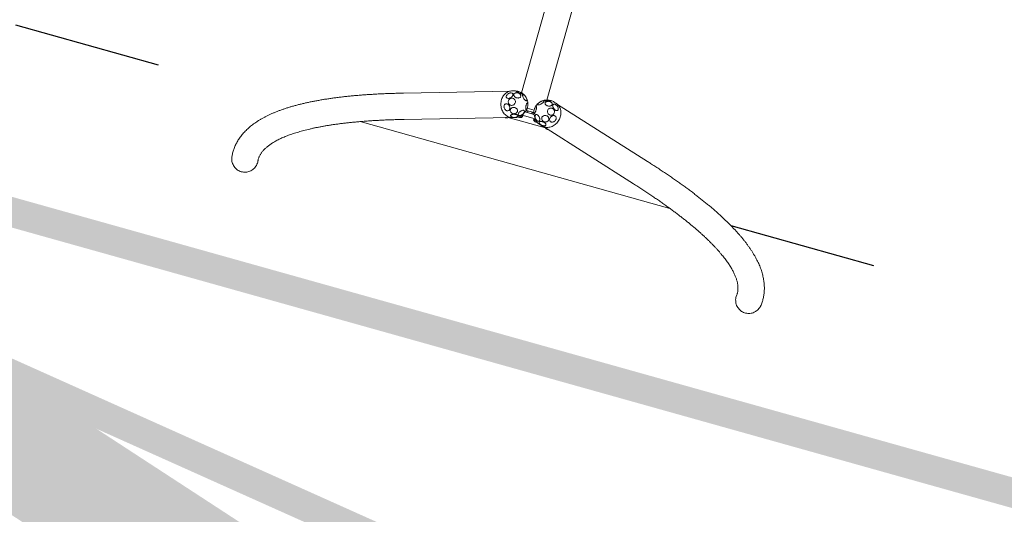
# Model space of a CAD drawing. Extents: x 5459245 to 5462690, y 5971016 to 5972523.
# Tile 11 of 198: x 5462442.99 to 5462446.31, y 5972178.3 to 5972179.97. Entities that reach past the tile are written whole.
import ezdxf

# ---------------------------------------------------------------- set-up
doc = ezdxf.new("R2010")
doc.units = 0
doc.linetypes.add('8', pattern=[0.5, 0.25, -0.25])
doc.linetypes.add('HIDDEN', pattern=[0.375, 0.25, -0.125])
for name, color, linetype, lineweight in [('A_GRANICA OPRACOWANIA', 7, 'CONTINUOUS', 5), ('A_MAŁA ARCHITEKTURA', 195, 'CONTINUOUS', 9), ('A_SKARPY PROJEKTOWANE', 7, 'CONTINUOUS', 20)]:
    doc.layers.add(name, color=color, linetype=linetype, lineweight=lineweight)

# ---------------------------------------------------------------- blocks, each defined once
blk = doc.blocks.new('bocianie gniazdo 3023')
at = {"layer": 'A_MAŁA ARCHITEKTURA', "linetype": '8', "lineweight": 25, "ltscale": 2}
for p, q in [((5462436.4354, 5972209.3527), (5462438.6769, 5972207.3679)), ((5462439.809, 5972206.3654), (5462442.0504, 5972204.3806))]:
    blk.add_line(p, q, dxfattribs=at)
at = {"layer": 'A_MAŁA ARCHITEKTURA'}
for p, q in [((5462440.6086, 5972208.4759), (5462439.369, 5972207.0761)), ((5462439.4352, 5972207.0167), (5462440.6748, 5972208.4166)), ((5462439.3372, 5972207.0982), (5462439.0108, 5972207.2489)), ((5462438.8367, 5972207.2264), (5462439.6491, 5972206.5069)), ((5462438.9735, 5972207.1682), (5462439.2999, 5972207.0175)), ((5462439.3499, 5972207.0929), (5462439.3428, 5972207.0962)), ((5462439.2831, 5972207.0252), (5462439.2836, 5972207.0246)), ((5462439.2836, 5972207.0246), (5462439.2838, 5972207.0248)), ((5462439.2836, 5972207.0246), (5462439.2862, 5972207.0228)), ((5462439.2839, 5972207.0249), (5462439.2838, 5972207.0248)), ((5462439.2866, 5972207.0233), (5462439.286, 5972207.0239)), ((5462439.2862, 5972207.0228), (5462439.2866, 5972207.0233)), ((5462439.2863, 5972207.0231), (5462439.2865, 5972207.0233)), ((5462439.39, 5972206.9345), (5462439.2924, 5972207.0209)), ((5462439.3051, 5972207.0145), (5462439.3122, 5972207.0112)), ((5462439.3246, 5972207.0077), (5462439.3242, 5972207.0072)), ((5462439.3242, 5972207.0072), (5462439.3263, 5972207.0049)), ((5462439.3246, 5972207.0075), (5462439.3244, 5972207.0073)), ((5462439.3271, 5972207.0059), (5462439.3246, 5972207.0077)), ((5462439.3265, 5972207.0051), (5462439.3263, 5972207.0049)), ((5462439.3263, 5972207.0049), (5462439.3288, 5972207.0031)), ((5462439.3271, 5972207.0059), (5462439.3265, 5972207.0051)), ((5462439.3292, 5972207.0036), (5462439.3271, 5972207.0059)), ((5462439.3385, 5972207.0079), (5462439.3725, 5972206.9778)), ((5462439.3518, 5972207.0132), (5462439.3751, 5972206.9927)), ((5462439.3771, 5972206.9988), (5462439.3577, 5972207.016)), ((5462439.358, 5972207.0077), (5462439.3599, 5972207.0098)), ((5462439.3816, 5972207.0053), (5462439.3638, 5972207.0211)), ((5462439.3288, 5972207.0031), (5462439.329, 5972207.0033)), ((5462439.3289, 5972207.0034), (5462439.3292, 5972207.0036)), ((5462439.329, 5972207.0033), (5462439.3292, 5972207.0036)), ((5462439.3353, 5972207.0022), (5462439.3357, 5972207.0027)), ((5462439.3369, 5972207.002), (5462439.3382, 5972207.0035)), ((5462439.3672, 5972206.9779), (5462439.3659, 5972206.9764)), ((5462439.3667, 5972206.9752), (5462439.3663, 5972206.9747)), ((5462439.3709, 5972207.0001), (5462439.369, 5972206.998)), ((5462439.4586, 5972206.9936), (5462439.4545, 5972207.0003)), ((5462439.6504, 5972206.6825), (5462439.4613, 5972206.9883)), ((5462439.3681, 5972206.9687), (5462439.368, 5972206.9685)), ((5462439.368, 5972206.9685), (5462439.3701, 5972206.9662)), ((5462439.3684, 5972206.9689), (5462439.3681, 5972206.9687)), ((5462439.3684, 5972206.9689), (5462439.3682, 5972206.9686)), ((5462439.3709, 5972206.9671), (5462439.3684, 5972206.9689)), ((5462439.3701, 5972206.9662), (5462439.3702, 5972206.9664)), ((5462439.3701, 5972206.9662), (5462439.3726, 5972206.9644)), ((5462439.3709, 5972206.9671), (5462439.3702, 5972206.9664)), ((5462439.373, 5972206.9648), (5462439.3709, 5972206.9671)), ((5462439.3726, 5972206.9644), (5462439.373, 5972206.9648)), ((5462439.3727, 5972206.9646), (5462439.3728, 5972206.9648)), ((5462439.378, 5972206.9529), (5462439.3821, 5972206.9463)), ((5462439.3857, 5972206.9415), (5462439.5748, 5972206.6357)), ((5462439.3931, 5972206.9289), (5462439.3927, 5972206.9285)), ((5462439.3927, 5972206.9285), (5462439.3948, 5972206.9262)), ((5462439.3932, 5972206.9289), (5462439.3929, 5972206.9286)), ((5462439.3938, 5972206.9285), (5462439.3931, 5972206.9289)), ((5462439.395, 5972206.9264), (5462439.3948, 5972206.9262)), ((5462439.3948, 5972206.9262), (5462439.3954, 5972206.9257)), ((5462439.395, 5972206.9265), (5462439.395, 5972206.9264))]:
    blk.add_line(p, q, dxfattribs=at)
at = {"layer": 'A_MAŁA ARCHITEKTURA', "flags": 128}
for points in [[(5462439.3428, 5972207.0962), (5462439.3413, 5972207.0968), (5462439.3381, 5972207.0979), (5462439.3347, 5972207.0987), (5462439.3313, 5972207.0991), (5462439.3279, 5972207.0992), (5462439.3244, 5972207.0989), (5462439.3209, 5972207.0983), (5462439.3174, 5972207.0974), (5462439.3139, 5972207.0961), (5462439.3106, 5972207.0945), (5462439.3074, 5972207.0927), (5462439.3042, 5972207.0905), (5462439.3013, 5972207.088), (5462439.2985, 5972207.0853), (5462439.2959, 5972207.0823), (5462439.2936, 5972207.0792), (5462439.2914, 5972207.0758), (5462439.2896, 5972207.0723), (5462439.288, 5972207.0687), (5462439.2866, 5972207.0649), (5462439.2856, 5972207.0611)], [(5462439.3381, 5972207.0606), (5462439.3374, 5972207.0587), (5462439.3363, 5972207.0569), (5462439.335, 5972207.0554), (5462439.3334, 5972207.054), (5462439.3316, 5972207.053), (5462439.3296, 5972207.0522), (5462439.3276, 5972207.0518), (5462439.3255, 5972207.0517), (5462439.3235, 5972207.0519), (5462439.3215, 5972207.0525), (5462439.3197, 5972207.0534), (5462439.318, 5972207.0546), (5462439.3167, 5972207.0561), (5462439.3155, 5972207.0577), (5462439.3147, 5972207.0596), (5462439.3143, 5972207.0615), (5462439.3142, 5972207.0635), (5462439.3144, 5972207.0655), (5462439.315, 5972207.0675), (5462439.3159, 5972207.0693), (5462439.3171, 5972207.071), (5462439.3186, 5972207.0724), (5462439.3203, 5972207.0736), (5462439.3221, 5972207.0745), (5462439.3241, 5972207.0751), (5462439.3262, 5972207.0754), (5462439.3283, 5972207.0753), (5462439.3303, 5972207.0749), (5462439.3322, 5972207.0741), (5462439.3339, 5972207.0731), (5462439.3354, 5972207.0718), (5462439.3367, 5972207.0702), (5462439.3376, 5972207.0684), (5462439.3383, 5972207.0666), (5462439.3386, 5972207.0646), (5462439.3385, 5972207.0626), (5462439.3381, 5972207.0606)], [(5462439.339, 5972207.0901), (5462439.34, 5972207.0889), (5462439.3406, 5972207.0877), (5462439.3409, 5972207.0864), (5462439.3408, 5972207.085), (5462439.3403, 5972207.0837), (5462439.3396, 5972207.0825), (5462439.3385, 5972207.0813), (5462439.3371, 5972207.0802), (5462439.3355, 5972207.0793), (5462439.3336, 5972207.0786), (5462439.3317, 5972207.078), (5462439.3296, 5972207.0777), (5462439.3275, 5972207.0776), (5462439.3255, 5972207.0777), (5462439.3235, 5972207.0781), (5462439.3216, 5972207.0786), (5462439.32, 5972207.0794), (5462439.3186, 5972207.0803), (5462439.3175, 5972207.0814), (5462439.3167, 5972207.0826), (5462439.3163, 5972207.0839), (5462439.3162, 5972207.0852), (5462439.3165, 5972207.0865), (5462439.3171, 5972207.0878), (5462439.318, 5972207.0891), (5462439.3192, 5972207.0902), (5462439.3207, 5972207.0912), (5462439.3225, 5972207.092), (5462439.3244, 5972207.0926), (5462439.3264, 5972207.0931), (5462439.3285, 5972207.0933), (5462439.3306, 5972207.0933), (5462439.3326, 5972207.093), (5462439.3345, 5972207.0926), (5462439.3363, 5972207.0919), (5462439.3378, 5972207.0911), (5462439.339, 5972207.0901)], [(5462439.3545, 5972207.0646), (5462439.3527, 5972207.065), (5462439.3509, 5972207.0657), (5462439.3492, 5972207.0667), (5462439.3475, 5972207.0679), (5462439.3459, 5972207.0693), (5462439.3446, 5972207.0709), (5462439.3434, 5972207.0726), (5462439.3426, 5972207.0743), (5462439.342, 5972207.0761), (5462439.3417, 5972207.0778), (5462439.3417, 5972207.0795), (5462439.342, 5972207.081), (5462439.3426, 5972207.0823), (5462439.3435, 5972207.0835), (5462439.3446, 5972207.0844), (5462439.346, 5972207.085), (5462439.3476, 5972207.0853), (5462439.3493, 5972207.0853), (5462439.351, 5972207.0851), (5462439.3528, 5972207.0845), (5462439.3546, 5972207.0837), (5462439.3564, 5972207.0826), (5462439.358, 5972207.0813), (5462439.3595, 5972207.0798), (5462439.3607, 5972207.0782), (5462439.3617, 5972207.0764), (5462439.3625, 5972207.0747), (5462439.3629, 5972207.0729), (5462439.363, 5972207.0712), (5462439.3629, 5972207.0696), (5462439.3624, 5972207.0682), (5462439.3617, 5972207.0669), (5462439.3606, 5972207.0659), (5462439.3594, 5972207.0652), (5462439.3579, 5972207.0647), (5462439.3563, 5972207.0645), (5462439.3545, 5972207.0646)], [(5462439.3588, 5972207.0874), (5462439.3601, 5972207.0862), (5462439.3614, 5972207.0849), (5462439.3628, 5972207.0835), (5462439.3642, 5972207.082), (5462439.3656, 5972207.0804), (5462439.3669, 5972207.0788), (5462439.3681, 5972207.0772), (5462439.3692, 5972207.0758), (5462439.3701, 5972207.0745), (5462439.3707, 5972207.0733), (5462439.3712, 5972207.0723), (5462439.3714, 5972207.0716), (5462439.3714, 5972207.0711), (5462439.3712, 5972207.0709), (5462439.3707, 5972207.0709), (5462439.3701, 5972207.0712), (5462439.3692, 5972207.0718), (5462439.3681, 5972207.0726), (5462439.3669, 5972207.0736), (5462439.3656, 5972207.0749), (5462439.3642, 5972207.0762), (5462439.3628, 5972207.0777), (5462439.3614, 5972207.0793), (5462439.3601, 5972207.0809), (5462439.3588, 5972207.0825), (5462439.3577, 5972207.084), (5462439.3567, 5972207.0854), (5462439.356, 5972207.0866), (5462439.3554, 5972207.0877), (5462439.355, 5972207.0885), (5462439.3549, 5972207.0892), (5462439.355, 5972207.0895), (5462439.3554, 5972207.0896), (5462439.356, 5972207.0894), (5462439.3567, 5972207.089), (5462439.3577, 5972207.0883), (5462439.3588, 5972207.0874)], [(5462439.2856, 5972207.0611), (5462439.2849, 5972207.0572), (5462439.2845, 5972207.0533), (5462439.2844, 5972207.0495), (5462439.2845, 5972207.0456), (5462439.2851, 5972207.0419), (5462439.2859, 5972207.0383), (5462439.287, 5972207.0347), (5462439.2884, 5972207.0314), (5462439.2901, 5972207.0282), (5462439.292, 5972207.0253), (5462439.2942, 5972207.0226), (5462439.2966, 5972207.0201), (5462439.2993, 5972207.0179), (5462439.3021, 5972207.016), (5462439.3051, 5972207.0145), (5462439.3051, 5972207.0145)], [(5462439.3125, 5972207.0509), (5462439.312, 5972207.0489), (5462439.3111, 5972207.0471), (5462439.3101, 5972207.0455), (5462439.3088, 5972207.0441), (5462439.3074, 5972207.043), (5462439.3059, 5972207.0422), (5462439.3043, 5972207.0418), (5462439.3027, 5972207.0417), (5462439.3011, 5972207.0419), (5462439.2996, 5972207.0425), (5462439.2982, 5972207.0435), (5462439.2969, 5972207.0447), (5462439.2958, 5972207.0462), (5462439.295, 5972207.048), (5462439.2944, 5972207.0499), (5462439.294, 5972207.0519), (5462439.2939, 5972207.054), (5462439.2941, 5972207.0561), (5462439.2946, 5972207.0581), (5462439.2953, 5972207.06), (5462439.2963, 5972207.0617), (5462439.2974, 5972207.0633), (5462439.2987, 5972207.0645), (5462439.3002, 5972207.0655), (5462439.3018, 5972207.0661), (5462439.3034, 5972207.0663), (5462439.305, 5972207.0663), (5462439.3065, 5972207.0658), (5462439.308, 5972207.065), (5462439.3094, 5972207.064), (5462439.3105, 5972207.0626), (5462439.3115, 5972207.0609), (5462439.3122, 5972207.0591), (5462439.3127, 5972207.0571), (5462439.3129, 5972207.0551), (5462439.3129, 5972207.053), (5462439.3125, 5972207.0509)], [(5462439.3314, 5972207.031), (5462439.3309, 5972207.0292), (5462439.3301, 5972207.0276), (5462439.329, 5972207.0261), (5462439.3277, 5972207.0249), (5462439.3261, 5972207.0239), (5462439.3244, 5972207.0232), (5462439.3224, 5972207.0228), (5462439.3205, 5972207.0228), (5462439.3185, 5972207.023), (5462439.3165, 5972207.0236), (5462439.3146, 5972207.0245), (5462439.3128, 5972207.0256), (5462439.3113, 5972207.027), (5462439.31, 5972207.0286), (5462439.309, 5972207.0303), (5462439.3082, 5972207.0322), (5462439.3078, 5972207.0341), (5462439.3078, 5972207.036), (5462439.3081, 5972207.0378), (5462439.3087, 5972207.0395), (5462439.3096, 5972207.0411), (5462439.3108, 5972207.0424), (5462439.3123, 5972207.0435), (5462439.314, 5972207.0443), (5462439.3158, 5972207.0449), (5462439.3178, 5972207.0451), (5462439.3198, 5972207.045), (5462439.3218, 5972207.0446), (5462439.3237, 5972207.0438), (5462439.3255, 5972207.0428), (5462439.3272, 5972207.0415), (5462439.3286, 5972207.0401), (5462439.3298, 5972207.0384), (5462439.3307, 5972207.0366), (5462439.3312, 5972207.0347), (5462439.3315, 5972207.0328), (5462439.3314, 5972207.031)], [(5462439.3717, 5972207.0449), (5462439.371, 5972207.0456), (5462439.3703, 5972207.0466), (5462439.3696, 5972207.0479), (5462439.369, 5972207.0494), (5462439.3684, 5972207.0512), (5462439.368, 5972207.0531), (5462439.3676, 5972207.0551), (5462439.3674, 5972207.0572), (5462439.3672, 5972207.0592), (5462439.3672, 5972207.0612), (5462439.3674, 5972207.0631), (5462439.3676, 5972207.0648), (5462439.368, 5972207.0662), (5462439.3684, 5972207.0674), (5462439.369, 5972207.0682), (5462439.3696, 5972207.0688), (5462439.3703, 5972207.0689), (5462439.371, 5972207.0688), (5462439.3718, 5972207.0683), (5462439.3725, 5972207.0674), (5462439.3732, 5972207.0663), (5462439.3738, 5972207.0648), (5462439.3744, 5972207.0632), (5462439.375, 5972207.0613), (5462439.3754, 5972207.0593), (5462439.3757, 5972207.0573), (5462439.3759, 5972207.0552), (5462439.3759, 5972207.0532), (5462439.3759, 5972207.0513), (5462439.3757, 5972207.0495), (5462439.3754, 5972207.0479), (5462439.3749, 5972207.0466), (5462439.3744, 5972207.0456), (5462439.3738, 5972207.0449), (5462439.3732, 5972207.0446), (5462439.3725, 5972207.0445), (5462439.3717, 5972207.0449)], [(5462439.3239, 5972207.0142), (5462439.3242, 5972207.0131), (5462439.3242, 5972207.0122), (5462439.3238, 5972207.0113), (5462439.3231, 5972207.0107), (5462439.3221, 5972207.0102), (5462439.3209, 5972207.01), (5462439.3194, 5972207.01), (5462439.3178, 5972207.0101), (5462439.316, 5972207.0105), (5462439.3141, 5972207.0111), (5462439.3122, 5972207.0118), (5462439.3103, 5972207.0128), (5462439.3085, 5972207.0138), (5462439.3069, 5972207.015), (5462439.3054, 5972207.0162), (5462439.3041, 5972207.0174), (5462439.3031, 5972207.0187), (5462439.3023, 5972207.0199), (5462439.3019, 5972207.021), (5462439.3018, 5972207.022), (5462439.302, 5972207.0229), (5462439.3025, 5972207.0237), (5462439.3033, 5972207.0242), (5462439.3045, 5972207.0246), (5462439.3058, 5972207.0247), (5462439.3074, 5972207.0247), (5462439.3091, 5972207.0244), (5462439.3109, 5972207.0239), (5462439.3128, 5972207.0232), (5462439.3147, 5972207.0224), (5462439.3166, 5972207.0214), (5462439.3183, 5972207.0203), (5462439.3199, 5972207.0191), (5462439.3213, 5972207.0179), (5462439.3225, 5972207.0166), (5462439.3234, 5972207.0154), (5462439.3239, 5972207.0142)], [(5462439.3493, 5972207.0141), (5462439.3481, 5972207.0131), (5462439.3467, 5972207.0121), (5462439.345, 5972207.0112), (5462439.3432, 5972207.0104), (5462439.3412, 5972207.0098), (5462439.3392, 5972207.0094), (5462439.3371, 5972207.0091), (5462439.3352, 5972207.009), (5462439.3333, 5972207.0092), (5462439.3315, 5972207.0095), (5462439.33, 5972207.01), (5462439.3287, 5972207.0106), (5462439.3278, 5972207.0114), (5462439.3271, 5972207.0124), (5462439.3268, 5972207.0134), (5462439.3268, 5972207.0145), (5462439.3272, 5972207.0156), (5462439.3279, 5972207.0167), (5462439.3289, 5972207.0178), (5462439.3302, 5972207.0189), (5462439.3318, 5972207.0198), (5462439.3335, 5972207.0207), (5462439.3355, 5972207.0214), (5462439.3375, 5972207.0219), (5462439.3395, 5972207.0222), (5462439.3415, 5972207.0224), (5462439.3435, 5972207.0224), (5462439.3453, 5972207.0221), (5462439.3469, 5972207.0217), (5462439.3483, 5972207.0212), (5462439.3495, 5972207.0204), (5462439.3503, 5972207.0196), (5462439.3508, 5972207.0186), (5462439.3509, 5972207.0175), (5462439.3507, 5972207.0164), (5462439.3502, 5972207.0153), (5462439.3493, 5972207.0141)], [(5462439.3357, 5972207.0027), (5462439.3357, 5972207.003), (5462439.3355, 5972207.0036), (5462439.335, 5972207.0044), (5462439.3343, 5972207.0054), (5462439.3333, 5972207.0064), (5462439.3327, 5972207.0071)], [(5462439.3336, 5972207.0071), (5462439.3339, 5972207.0067), (5462439.335, 5972207.0056), (5462439.3359, 5972207.0045), (5462439.3365, 5972207.0036), (5462439.3369, 5972207.0028), (5462439.337, 5972207.0023), (5462439.3369, 5972207.002), (5462439.3365, 5972207.0019), (5462439.3358, 5972207.0021), (5462439.3353, 5972207.0023)], [(5462439.3361, 5972207.0073), (5462439.3363, 5972207.007), (5462439.3372, 5972207.006), (5462439.3378, 5972207.005), (5462439.3382, 5972207.0043), (5462439.3383, 5972207.0038), (5462439.3382, 5972207.0035)], [(5462439.3567, 5972207.0154), (5462439.3577, 5972207.0142), (5462439.3587, 5972207.0129), (5462439.3594, 5972207.0117), (5462439.3599, 5972207.0108), (5462439.36, 5972207.0102), (5462439.3599, 5972207.0098)], [(5462439.3598, 5972207.0177), (5462439.3589, 5972207.0172), (5462439.3581, 5972207.0171), (5462439.3576, 5972207.0172), (5462439.3572, 5972207.0176), (5462439.3571, 5972207.0183), (5462439.3572, 5972207.0192), (5462439.3575, 5972207.0204), (5462439.3581, 5972207.0217), (5462439.3588, 5972207.0232), (5462439.3597, 5972207.0249), (5462439.3607, 5972207.0265), (5462439.3619, 5972207.0283), (5462439.3631, 5972207.0299), (5462439.3644, 5972207.0315), (5462439.3657, 5972207.033), (5462439.367, 5972207.0343), (5462439.3682, 5972207.0354), (5462439.3693, 5972207.0362), (5462439.3703, 5972207.0368), (5462439.3712, 5972207.0371), (5462439.3718, 5972207.0371), (5462439.3722, 5972207.0369), (5462439.3725, 5972207.0363), (5462439.3725, 5972207.0355), (5462439.3723, 5972207.0345), (5462439.3719, 5972207.0332), (5462439.3712, 5972207.0318), (5462439.3704, 5972207.0302), (5462439.3695, 5972207.0285), (5462439.3684, 5972207.0268), (5462439.3671, 5972207.0251), (5462439.3659, 5972207.0235), (5462439.3646, 5972207.022), (5462439.3633, 5972207.0206), (5462439.362, 5972207.0194), (5462439.3608, 5972207.0184), (5462439.3598, 5972207.0177)], [(5462439.3883, 5972207.0119), (5462439.3896, 5972207.0127), (5462439.3908, 5972207.0134), (5462439.3918, 5972207.0137), (5462439.3926, 5972207.0139), (5462439.3932, 5972207.0137), (5462439.3935, 5972207.0133), (5462439.3936, 5972207.0126), (5462439.3935, 5972207.0117), (5462439.3931, 5972207.0106), (5462439.3925, 5972207.0093), (5462439.3917, 5972207.0078), (5462439.3907, 5972207.0063), (5462439.3895, 5972207.0047), (5462439.3882, 5972207.0031), (5462439.3868, 5972207.0016), (5462439.3854, 5972207.0001), (5462439.3839, 5972206.9987), (5462439.3825, 5972206.9976), (5462439.3812, 5972206.9966), (5462439.38, 5972206.9958), (5462439.3789, 5972206.9953), (5462439.378, 5972206.9951), (5462439.3773, 5972206.9951), (5462439.3768, 5972206.9954), (5462439.3766, 5972206.9959), (5462439.3766, 5972206.9967), (5462439.3768, 5972206.9977), (5462439.3773, 5972206.999), (5462439.3781, 5972207.0003), (5462439.379, 5972207.0018), (5462439.3801, 5972207.0034), (5462439.3813, 5972207.005), (5462439.3826, 5972207.0066), (5462439.3841, 5972207.0081), (5462439.3855, 5972207.0095), (5462439.3869, 5972207.0108), (5462439.3883, 5972207.0119)], [(5462439.401, 5972207.0179), (5462439.4018, 5972207.0185), (5462439.4029, 5972207.0192), (5462439.4043, 5972207.0198), (5462439.4059, 5972207.0203), (5462439.4078, 5972207.0207), (5462439.4097, 5972207.0211), (5462439.4118, 5972207.0214), (5462439.4139, 5972207.0215), (5462439.4159, 5972207.0216), (5462439.4178, 5972207.0215), (5462439.4196, 5972207.0213), (5462439.4212, 5972207.021), (5462439.4226, 5972207.0206), (5462439.4237, 5972207.0202), (5462439.4244, 5972207.0196), (5462439.4248, 5972207.019), (5462439.4249, 5972207.0184), (5462439.4246, 5972207.0177), (5462439.4239, 5972207.0171), (5462439.423, 5972207.0164), (5462439.4217, 5972207.0158), (5462439.4202, 5972207.0152), (5462439.4185, 5972207.0147), (5462439.4166, 5972207.0143), (5462439.4145, 5972207.014), (5462439.4125, 5972207.0138), (5462439.4104, 5972207.0137), (5462439.4084, 5972207.0137), (5462439.4065, 5972207.0138), (5462439.4048, 5972207.0141), (5462439.4033, 5972207.0144), (5462439.4021, 5972207.0148), (5462439.4012, 5972207.0154), (5462439.4006, 5972207.0159), (5462439.4004, 5972207.0166), (5462439.4005, 5972207.0172), (5462439.401, 5972207.0179)], [(5462439.4244, 5972207.0072), (5462439.4245, 5972207.0086), (5462439.425, 5972207.0099), (5462439.4258, 5972207.011), (5462439.4268, 5972207.0119), (5462439.4281, 5972207.0126), (5462439.4296, 5972207.0129), (5462439.4313, 5972207.013), (5462439.4331, 5972207.0129), (5462439.4349, 5972207.0124), (5462439.4368, 5972207.0117), (5462439.4386, 5972207.0108), (5462439.4404, 5972207.0096), (5462439.4419, 5972207.0083), (5462439.4433, 5972207.0068), (5462439.4445, 5972207.0053), (5462439.4454, 5972207.0036), (5462439.4461, 5972207.002), (5462439.4464, 5972207.0004), (5462439.4464, 5972206.9989), (5462439.446, 5972206.9975), (5462439.4454, 5972206.9963), (5462439.4445, 5972206.9953), (5462439.4433, 5972206.9945), (5462439.4419, 5972206.994), (5462439.4403, 5972206.9938), (5462439.4386, 5972206.9938), (5462439.4368, 5972206.9941), (5462439.4349, 5972206.9947), (5462439.4331, 5972206.9955), (5462439.4313, 5972206.9965), (5462439.4296, 5972206.9978), (5462439.4281, 5972206.9992), (5462439.4268, 5972207.0007), (5462439.4258, 5972207.0023), (5462439.425, 5972207.004), (5462439.4245, 5972207.0056), (5462439.4244, 5972207.0072)], [(5462439.4273, 5972207.0189), (5462439.4266, 5972207.0195), (5462439.4262, 5972207.02), (5462439.4262, 5972207.0203), (5462439.4264, 5972207.0204), (5462439.4269, 5972207.0203), (5462439.4277, 5972207.0201), (5462439.4288, 5972207.0197), (5462439.4301, 5972207.0192), (5462439.4316, 5972207.0185), (5462439.4333, 5972207.0177), (5462439.4351, 5972207.0168), (5462439.4369, 5972207.0158), (5462439.4387, 5972207.0148), (5462439.4405, 5972207.0138), (5462439.4422, 5972207.0128), (5462439.4437, 5972207.0118), (5462439.4451, 5972207.0109), (5462439.4462, 5972207.0101), (5462439.447, 5972207.0094), (5462439.4476, 5972207.0089), (5462439.4478, 5972207.0085), (5462439.4478, 5972207.0083), (5462439.4474, 5972207.0083), (5462439.4467, 5972207.0084), (5462439.4458, 5972207.0087), (5462439.4446, 5972207.0092), (5462439.4431, 5972207.0098), (5462439.4415, 5972207.0106), (5462439.4398, 5972207.0114), (5462439.438, 5972207.0124), (5462439.4362, 5972207.0134), (5462439.4343, 5972207.0144), (5462439.4326, 5972207.0154), (5462439.431, 5972207.0164), (5462439.4295, 5972207.0173), (5462439.4283, 5972207.0182), (5462439.4273, 5972207.0189)], [(5462439.3664, 5972206.9748), (5462439.3663, 5972206.9749), (5462439.366, 5972206.9756), (5462439.3658, 5972206.9761), (5462439.366, 5972206.9764), (5462439.3664, 5972206.9765), (5462439.3671, 5972206.9763), (5462439.3679, 5972206.9759), (5462439.369, 5972206.9753), (5462439.3703, 5972206.9745), (5462439.3716, 5972206.9735), (5462439.3717, 5972206.9734)], [(5462439.3716, 5972206.9727), (5462439.3707, 5972206.9733), (5462439.3695, 5972206.9741), (5462439.3685, 5972206.9748), (5462439.3676, 5972206.9751), (5462439.367, 5972206.9753), (5462439.3667, 5972206.9752)], [(5462439.3672, 5972206.9779), (5462439.3673, 5972206.9779), (5462439.3677, 5972206.978), (5462439.3684, 5972206.9778), (5462439.3693, 5972206.9774), (5462439.3703, 5972206.9768), (5462439.3716, 5972206.9759), (5462439.3721, 5972206.9756)], [(5462439.3709, 5972207.0001), (5462439.3712, 5972207.0003), (5462439.3719, 5972207.0002), (5462439.3728, 5972206.9999), (5462439.374, 5972206.9993), (5462439.3754, 5972206.9985), (5462439.3765, 5972206.9978)], [(5462439.3757, 5972206.9962), (5462439.3757, 5972206.9961), (5462439.3756, 5972206.9958), (5462439.3755, 5972206.9951), (5462439.3753, 5972206.9941), (5462439.3751, 5972206.9928), (5462439.3748, 5972206.9913), (5462439.3745, 5972206.9895), (5462439.3742, 5972206.9876), (5462439.3738, 5972206.9856), (5462439.3735, 5972206.9835), (5462439.3731, 5972206.9815), (5462439.3728, 5972206.9795), (5462439.3725, 5972206.9777), (5462439.3722, 5972206.976), (5462439.3719, 5972206.9746), (5462439.3717, 5972206.9734), (5462439.3716, 5972206.9725), (5462439.3715, 5972206.972), (5462439.3715, 5972206.9718)], [(5462439.3805, 5972206.9893), (5462439.3816, 5972206.9891), (5462439.3828, 5972206.9885), (5462439.3838, 5972206.9876), (5462439.3847, 5972206.9864), (5462439.3856, 5972206.985), (5462439.3862, 5972206.9833), (5462439.3867, 5972206.9814), (5462439.387, 5972206.9794), (5462439.3871, 5972206.9773), (5462439.387, 5972206.9753), (5462439.3868, 5972206.9732), (5462439.3863, 5972206.9713), (5462439.3856, 5972206.9695), (5462439.3849, 5972206.968), (5462439.3839, 5972206.9667), (5462439.3829, 5972206.9657), (5462439.3818, 5972206.9651), (5462439.3806, 5972206.9648), (5462439.3795, 5972206.9648), (5462439.3783, 5972206.9652), (5462439.3773, 5972206.9659), (5462439.3763, 5972206.967), (5462439.3754, 5972206.9683), (5462439.3747, 5972206.9699), (5462439.3741, 5972206.9717), (5462439.3737, 5972206.9736), (5462439.3735, 5972206.9757), (5462439.3735, 5972206.9778), (5462439.3736, 5972206.9798), (5462439.374, 5972206.9818), (5462439.3746, 5972206.9837), (5462439.3753, 5972206.9853), (5462439.3762, 5972206.9867), (5462439.3771, 5972206.9879), (5462439.3782, 5972206.9887), (5462439.3793, 5972206.9892), (5462439.3805, 5972206.9893)], [(5462439.402, 5972206.9744), (5462439.404, 5972206.9742), (5462439.4059, 5972206.9737), (5462439.4078, 5972206.9728), (5462439.4095, 5972206.9717), (5462439.4111, 5972206.9703), (5462439.4124, 5972206.9687), (5462439.4135, 5972206.9669), (5462439.4142, 5972206.965), (5462439.4146, 5972206.963), (5462439.4147, 5972206.9611), (5462439.4145, 5972206.9591), (5462439.4139, 5972206.9573), (5462439.413, 5972206.9557), (5462439.4118, 5972206.9542), (5462439.4104, 5972206.953), (5462439.4088, 5972206.9521), (5462439.4069, 5972206.9515), (5462439.405, 5972206.9512), (5462439.403, 5972206.9512), (5462439.4011, 5972206.9516), (5462439.3991, 5972206.9523), (5462439.3973, 5972206.9533), (5462439.3957, 5972206.9546), (5462439.3943, 5972206.9561), (5462439.3931, 5972206.9578), (5462439.3922, 5972206.9596), (5462439.3916, 5972206.9616), (5462439.3913, 5972206.9635), (5462439.3914, 5972206.9655), (5462439.3918, 5972206.9674), (5462439.3926, 5972206.9691), (5462439.3936, 5972206.9707), (5462439.3949, 5972206.972), (5462439.3964, 5972206.9731), (5462439.3982, 5972206.9738), (5462439.4, 5972206.9743), (5462439.402, 5972206.9744)], [(5462439.4196, 5972206.9797), (5462439.4203, 5972206.9817), (5462439.4214, 5972206.9834), (5462439.4227, 5972206.985), (5462439.4243, 5972206.9862), (5462439.426, 5972206.9872), (5462439.4279, 5972206.9879), (5462439.4298, 5972206.9882), (5462439.4318, 5972206.9882), (5462439.4337, 5972206.9878), (5462439.4355, 5972206.9871), (5462439.4372, 5972206.9861), (5462439.4388, 5972206.9847), (5462439.44, 5972206.9831), (5462439.441, 5972206.9814), (5462439.4417, 5972206.9794), (5462439.4421, 5972206.9774), (5462439.4421, 5972206.9753), (5462439.4419, 5972206.9732), (5462439.4412, 5972206.9712), (5462439.4403, 5972206.9694), (5462439.4391, 5972206.9677), (5462439.4377, 5972206.9663), (5462439.436, 5972206.9652), (5462439.4342, 5972206.9643), (5462439.4323, 5972206.9638), (5462439.4304, 5972206.9637), (5462439.4284, 5972206.9639), (5462439.4265, 5972206.9644), (5462439.4247, 5972206.9653), (5462439.4231, 5972206.9665), (5462439.4217, 5972206.968), (5462439.4206, 5972206.9697), (5462439.4197, 5972206.9715), (5462439.4192, 5972206.9735), (5462439.419, 5972206.9756), (5462439.4191, 5972206.9777), (5462439.4196, 5972206.9797)], [(5462439.4435, 5972206.9876), (5462439.444, 5972206.9894), (5462439.4446, 5972206.991), (5462439.4454, 5972206.9924), (5462439.4464, 5972206.9934), (5462439.4474, 5972206.9942), (5462439.4486, 5972206.9946), (5462439.4499, 5972206.9946), (5462439.4511, 5972206.9943), (5462439.4524, 5972206.9937), (5462439.4536, 5972206.9927), (5462439.4547, 5972206.9914), (5462439.4557, 5972206.9899), (5462439.4566, 5972206.9882), (5462439.4573, 5972206.9863), (5462439.4578, 5972206.9842), (5462439.4581, 5972206.9822), (5462439.4582, 5972206.9801), (5462439.4581, 5972206.9781), (5462439.4578, 5972206.9762), (5462439.4572, 5972206.9745), (5462439.4565, 5972206.973), (5462439.4556, 5972206.9718), (5462439.4546, 5972206.9709), (5462439.4535, 5972206.9704), (5462439.4523, 5972206.9701), (5462439.451, 5972206.9703), (5462439.4497, 5972206.9707), (5462439.4485, 5972206.9715), (5462439.4473, 5972206.9727), (5462439.4463, 5972206.9741), (5462439.4453, 5972206.9757), (5462439.4445, 5972206.9775), (5462439.4439, 5972206.9795), (5462439.4435, 5972206.9816), (5462439.4433, 5972206.9836), (5462439.4433, 5972206.9857), (5462439.4435, 5972206.9876)], [(5462439.3897, 5972206.9427), (5462439.3882, 5972206.9435), (5462439.3866, 5972206.9446), (5462439.3851, 5972206.9458), (5462439.3836, 5972206.9473), (5462439.3822, 5972206.9489), (5462439.381, 5972206.9506), (5462439.38, 5972206.9523), (5462439.3792, 5972206.954), (5462439.3786, 5972206.9557), (5462439.3782, 5972206.9572), (5462439.3782, 5972206.9586), (5462439.3783, 5972206.9598), (5462439.3788, 5972206.9608), (5462439.3795, 5972206.9616), (5462439.3804, 5972206.962), (5462439.3815, 5972206.9622), (5462439.3828, 5972206.9621), (5462439.3842, 5972206.9617), (5462439.3857, 5972206.961), (5462439.3873, 5972206.9601), (5462439.3889, 5972206.9589), (5462439.3904, 5972206.9576), (5462439.3918, 5972206.956), (5462439.3931, 5972206.9544), (5462439.3942, 5972206.9527), (5462439.3952, 5972206.951), (5462439.3959, 5972206.9493), (5462439.3963, 5972206.9476), (5462439.3965, 5972206.9462), (5462439.3965, 5972206.9448), (5462439.3962, 5972206.9437), (5462439.3956, 5972206.9429), (5462439.3948, 5972206.9423), (5462439.3938, 5972206.9419), (5462439.3926, 5972206.9419), (5462439.3912, 5972206.9422), (5462439.3897, 5972206.9427)], [(5462439.3821, 5972206.9463), (5462439.3824, 5972206.9458), (5462439.3844, 5972206.9431), (5462439.3866, 5972206.9405), (5462439.3891, 5972206.9382), (5462439.3919, 5972206.9361), (5462439.3949, 5972206.9343), (5462439.3981, 5972206.9328), (5462439.4015, 5972206.9316), (5462439.405, 5972206.9306), (5462439.4086, 5972206.93), (5462439.4123, 5972206.9297), (5462439.4161, 5972206.9297), (5462439.42, 5972206.93), (5462439.4238, 5972206.9306), (5462439.4276, 5972206.9316), (5462439.4313, 5972206.9328), (5462439.435, 5972206.9343), (5462439.4385, 5972206.9361), (5462439.4419, 5972206.9382), (5462439.4451, 5972206.9405), (5462439.4482, 5972206.9431), (5462439.451, 5972206.9458), (5462439.4536, 5972206.9488), (5462439.4559, 5972206.9519), (5462439.4579, 5972206.9551), (5462439.4597, 5972206.9585), (5462439.4611, 5972206.962), (5462439.4623, 5972206.9655), (5462439.463, 5972206.9691)], [(5462439.4148, 5972206.9459), (5462439.4142, 5972206.9474), (5462439.4139, 5972206.9491), (5462439.414, 5972206.9507), (5462439.4144, 5972206.9524), (5462439.4151, 5972206.9541), (5462439.4162, 5972206.9557), (5462439.4175, 5972206.9571), (5462439.4191, 5972206.9584), (5462439.4208, 5972206.9595), (5462439.4228, 5972206.9603), (5462439.4248, 5972206.9609), (5462439.4268, 5972206.9612), (5462439.4288, 5972206.9612), (5462439.4308, 5972206.961), (5462439.4326, 5972206.9604), (5462439.4342, 5972206.9596), (5462439.4355, 5972206.9585), (5462439.4366, 5972206.9573), (5462439.4374, 5972206.9558), (5462439.4379, 5972206.9543), (5462439.438, 5972206.9526), (5462439.4377, 5972206.9509), (5462439.4372, 5972206.9492), (5462439.4363, 5972206.9476), (5462439.4351, 5972206.9461), (5462439.4336, 5972206.9447), (5462439.4319, 5972206.9435), (5462439.4301, 5972206.9425), (5462439.4281, 5972206.9418), (5462439.4261, 5972206.9414), (5462439.424, 5972206.9412), (5462439.422, 5972206.9414), (5462439.4202, 5972206.9418), (5462439.4185, 5972206.9425), (5462439.417, 5972206.9434), (5462439.4157, 5972206.9446), (5462439.4148, 5972206.9459)]]:
    blk.add_lwpolyline(points, dxfattribs=at)
at = {"layer": 'A_MAŁA ARCHITEKTURA'}
for centre, radius, start, end in [((5462439.3311, 5972207.052), 0.045, 54.5397, 65.2142), ((5462439.3311, 5972207.052), 0.045, 0.4757, 28.0611), ((5462439.3229, 5972207.0537), 0.0532, 338.4338, 358.6113), ((5462439.3311, 5972207.052), 0.045, 245.2142, 276.8561), ((5462439.3266, 5972206.9998), 0.0098, 22.7397, 48.3408), ((5462439.2999, 5972207.1271), 0.1252, 286.9783, 298.1459), ((5462439.3311, 5972207.052), 0.045, 308.2682, 316.8206), ((5462439.3311, 5972207.052), 0.045, 330.2944, 336.5694), ((5462439.4162, 5972206.9766), 0.045, 126.1982, 133.7861), ((5462439.419, 5972206.9706), 0.0515, 104.904, 124.7382), ((5462439.4162, 5972206.9766), 0.045, 76.0369, 103.444), ((5462439.4162, 5972206.9766), 0.045, 31.7351, 46.3068), ((5462439.3631, 5972206.9627), 0.0134, 50.0442, 69.6818), ((5462439.4162, 5972206.9766), 0.045, 186.1241, 211.7351), ((5462439.4162, 5972206.9766), 0.045, 142.6554, 154.237), ((5462439.4289, 5972206.9756), 0.0348, 349.1853, 31.1967)]:
    blk.add_arc(centre, radius, start, end, dxfattribs=at)
for centre, major_axis, start_param, end_param in [((5462439.2865, 5972207.0228), (-0.000046, 0.000415), 0.684968, 1.343768), ((5462439.3241, 5972207.0076), (-0.000418, -0.000004), 1.797824, 2.456624), ((5462439.3292, 5972207.0031), (-0.000046, 0.000415), 0.684968, 1.343768), ((5462439.3679, 5972206.9688), (-0.000418, -0.000004), 1.797824, 2.456624), ((5462439.373, 5972206.9643), (-0.000046, 0.000415), 0.684968, 1.343768), ((5462439.3926, 5972206.9289), (-0.000418, -0.000004), 1.797824, 2.456624)]:
    blk.add_ellipse(centre, major_axis=major_axis, ratio=0.902908, start_param=start_param, end_param=end_param, dxfattribs=at)
for points, knots in [([(5462439.0108, 5972207.2489), (5462439.008, 5972207.2502), (5462438.9998, 5972207.2539), (5462438.9864, 5972207.26), (5462438.9706, 5972207.2671), (5462438.955, 5972207.2739), (5462438.9395, 5972207.2806), (5462438.9243, 5972207.287), (5462438.9092, 5972207.2932), (5462438.8943, 5972207.2993), (5462438.8796, 5972207.3051), (5462438.8651, 5972207.3107), (5462438.8507, 5972207.3161), (5462438.8365, 5972207.3213), (5462438.8226, 5972207.3263), (5462438.8087, 5972207.3311), (5462438.7951, 5972207.3357), (5462438.7817, 5972207.34), (5462438.7684, 5972207.3442), (5462438.7553, 5972207.3481), (5462438.7424, 5972207.3518), (5462438.7297, 5972207.3553), (5462438.7172, 5972207.3586), (5462438.7049, 5972207.3617), (5462438.6927, 5972207.3645), (5462438.6807, 5972207.3671), (5462438.6689, 5972207.3695), (5462438.6573, 5972207.3717), (5462438.6458, 5972207.3736), (5462438.6346, 5972207.3754), (5462438.6235, 5972207.3768), (5462438.6126, 5972207.3781), (5462438.6019, 5972207.379), (5462438.5914, 5972207.3798), (5462438.581, 5972207.3803), (5462438.5709, 5972207.3805), (5462438.561, 5972207.3805), (5462438.5512, 5972207.3803), (5462438.5417, 5972207.3798), (5462438.5324, 5972207.379), (5462438.5233, 5972207.3779), (5462438.5144, 5972207.3766), (5462438.5058, 5972207.375), (5462438.4975, 5972207.3732), (5462438.4893, 5972207.3711), (5462438.4815, 5972207.3688), (5462438.4739, 5972207.3662), (5462438.4666, 5972207.3634), (5462438.4595, 5972207.3603), (5462438.4527, 5972207.357), (5462438.4462, 5972207.3535), (5462438.4399, 5972207.3498), (5462438.4339, 5972207.3458), (5462438.4281, 5972207.3416), (5462438.4226, 5972207.3372), (5462438.4174, 5972207.3326), (5462438.4124, 5972207.3278), (5462438.4076, 5972207.3228), (5462438.4031, 5972207.3176), (5462438.3992, 5972207.3127), (5462438.3969, 5972207.3095), (5462438.396, 5972207.3082)], [0, 0, 0, 0, 0.0091678, 0.0267496, 0.0443382, 0.0619367, 0.0795456, 0.0971655, 0.1147969, 0.1324406, 0.1500972, 0.1677674, 0.1854519, 0.2031515, 0.2208671, 0.2385993, 0.2563492, 0.2741177, 0.2919054, 0.3097135, 0.3275426, 0.3453937, 0.3632676, 0.3811647, 0.3990857, 0.4170307, 0.4349999, 0.4529927, 0.4710084, 0.4890452, 0.5071009, 0.5251719, 0.5432538, 0.5613399, 0.5794196, 0.5974818, 0.6155134, 0.6334988, 0.6514195, 0.6692552, 0.6869835, 0.7045812, 0.7220248, 0.7392924, 0.7563643, 0.7732249, 0.7898628, 0.8062724, 0.8224531, 0.8384102, 0.8541535, 0.8696975, 0.8850605, 0.9002631, 0.9153289, 0.9302827, 0.9451509, 0.9599603, 0.9747383, 0.9895106, 1, 1, 1, 1]), ([(5462438.3961, 5972207.3081), (5462438.3953, 5972207.307), (5462438.3929, 5972207.3037), (5462438.3902, 5972207.2977), (5462438.3882, 5972207.2902), (5462438.3874, 5972207.2825), (5462438.388, 5972207.2748), (5462438.3898, 5972207.2674), (5462438.3929, 5972207.2604), (5462438.3971, 5972207.2541), (5462438.4023, 5972207.2486), (5462438.4083, 5972207.2442), (5462438.4149, 5972207.2408), (5462438.422, 5972207.2386), (5462438.4294, 5972207.2376), (5462438.4368, 5972207.2378), (5462438.4441, 5972207.2393), (5462438.4511, 5972207.2419), (5462438.4577, 5972207.2458), (5462438.4635, 5972207.2507), (5462438.4672, 5972207.2546), (5462438.4685, 5972207.2569), (5462438.4686, 5972207.2571)], [0, 0, 0, 0, 0.030302, 0.085845, 0.139951, 0.195648, 0.249357, 0.304666, 0.357631, 0.412176, 0.464382, 0.518128, 0.569895, 0.62316, 0.674992, 0.728297, 0.780669, 0.834516, 0.887681, 0.942347, 0.996219, 1, 1, 1, 1]), ([(5462438.4687, 5972207.257), (5462438.4695, 5972207.2581), (5462438.4711, 5972207.2604), (5462438.4739, 5972207.2636), (5462438.477, 5972207.2667), (5462438.4803, 5972207.2696), (5462438.4838, 5972207.2722), (5462438.4875, 5972207.2747), (5462438.4914, 5972207.2769), (5462438.4954, 5972207.279), (5462438.4997, 5972207.2809), (5462438.5041, 5972207.2826), (5462438.5087, 5972207.2841), (5462438.5136, 5972207.2856), (5462438.5186, 5972207.2869), (5462438.5239, 5972207.288), (5462438.5295, 5972207.289), (5462438.5353, 5972207.2898), (5462438.5413, 5972207.2905), (5462438.5476, 5972207.291), (5462438.5542, 5972207.2914), (5462438.561, 5972207.2916), (5462438.5681, 5972207.2917), (5462438.5754, 5972207.2915), (5462438.583, 5972207.2912), (5462438.5908, 5972207.2907), (5462438.5989, 5972207.2901), (5462438.6073, 5972207.2892), (5462438.6159, 5972207.2882), (5462438.6248, 5972207.2869), (5462438.6339, 5972207.2855), (5462438.6432, 5972207.2839), (5462438.6528, 5972207.2821), (5462438.6627, 5972207.2801), (5462438.6728, 5972207.2779), (5462438.6831, 5972207.2755), (5462438.6937, 5972207.2729), (5462438.7045, 5972207.27), (5462438.7156, 5972207.267), (5462438.7269, 5972207.2638), (5462438.7384, 5972207.2604), (5462438.7502, 5972207.2568), (5462438.7622, 5972207.2529), (5462438.7744, 5972207.2489), (5462438.7869, 5972207.2446), (5462438.7995, 5972207.2402), (5462438.8124, 5972207.2355), (5462438.8255, 5972207.2306), (5462438.8389, 5972207.2256), (5462438.8524, 5972207.2203), (5462438.8662, 5972207.2148), (5462438.8801, 5972207.2091), (5462438.8943, 5972207.2032), (5462438.9087, 5972207.1971), (5462438.9233, 5972207.1908), (5462438.9381, 5972207.1843), (5462438.9531, 5972207.1775), (5462438.9649, 5972207.1721), (5462438.9718, 5972207.169), (5462438.9735, 5972207.1682)], [0, 0, 0, 0, 0.02099, 0.04343, 0.066321, 0.088934, 0.110786, 0.131716, 0.151777, 0.171102, 0.189831, 0.208086, 0.225967, 0.243555, 0.260915, 0.278099, 0.295148, 0.312095, 0.328967, 0.345787, 0.362571, 0.379333, 0.396086, 0.412837, 0.429592, 0.446357, 0.463137, 0.479935, 0.496755, 0.513598, 0.530466, 0.547359, 0.564278, 0.581223, 0.598194, 0.615191, 0.632212, 0.649259, 0.666328, 0.683421, 0.700536, 0.717673, 0.73483, 0.752006, 0.769201, 0.786414, 0.803645, 0.820891, 0.838153, 0.85543, 0.872721, 0.890026, 0.907343, 0.924672, 0.942013, 0.959365, 0.976727, 0.994099, 1, 1, 1, 1]), ([(5462439.283, 5972207.0253), (5462439.2831, 5972207.0252), (5462439.2832, 5972207.025), (5462439.2834, 5972207.0249), (5462439.2834, 5972207.0249)], [0, 0, 0, 0, 0.696255, 1, 1, 1, 1]), ([(5462439.2837, 5972207.0247), (5462439.2842, 5972207.0242), (5462439.2853, 5972207.0232), (5462439.2872, 5972207.022), (5462439.2893, 5972207.0212), (5462439.2909, 5972207.0211), (5462439.2914, 5972207.0213), (5462439.2916, 5972207.0213)], [0, 0, 0, 0, 0.200907, 0.476658, 0.773496, 0.956658, 1, 1, 1, 1]), ([(5462439.3238, 5972207.0077), (5462439.324, 5972207.0074), (5462439.3246, 5972207.0066), (5462439.3254, 5972207.0057), (5462439.326, 5972207.0052), (5462439.3261, 5972207.0052)], [0, 0, 0, 0, 0.27371, 0.950174, 1, 1, 1, 1]), ([(5462439.3268, 5972207.0046), (5462439.3271, 5972207.0043), (5462439.3281, 5972207.0034), (5462439.3299, 5972207.0024), (5462439.332, 5972207.0015), (5462439.3337, 5972207.0014), (5462439.3347, 5972207.0017), (5462439.3351, 5972207.002), (5462439.3353, 5972207.0022)], [0, 0, 0, 0, 0.1223304, 0.3759973, 0.6490616, 0.8175544, 0.9080073, 1, 1, 1, 1]), ([(5462439.3357, 5972207.0027), (5462439.3357, 5972207.0028), (5462439.3358, 5972207.003), (5462439.3358, 5972207.0032), (5462439.3358, 5972207.0033)], [0, 0, 0, 0, 0.530092, 1, 1, 1, 1]), ([(5462439.3663, 5972206.9747), (5462439.3661, 5972206.9745), (5462439.3658, 5972206.974), (5462439.3657, 5972206.973), (5462439.3659, 5972206.9716), (5462439.3667, 5972206.97), (5462439.368, 5972206.9682), (5462439.3691, 5972206.967), (5462439.3698, 5972206.9665), (5462439.3698, 5972206.9664)], [0, 0, 0, 0, 0.097192, 0.184192, 0.313911, 0.52428, 0.761543, 0.983641, 1, 1, 1, 1]), ([(5462439.3668, 5972206.9753), (5462439.3668, 5972206.9753), (5462439.3668, 5972206.9753), (5462439.3667, 5972206.9752), (5462439.3667, 5972206.9752)], [0, 0, 0, 0, 0.0291721, 1, 1, 1, 1]), ([(5462439.3675, 5972206.9754), (5462439.3674, 5972206.9754), (5462439.3672, 5972206.9755), (5462439.3669, 5972206.9753), (5462439.3668, 5972206.9753)], [0, 0, 0, 0, 0.451571, 1, 1, 1, 1]), ([(5462439.3706, 5972206.9658), (5462439.3709, 5972206.9655), (5462439.3718, 5972206.9648), (5462439.3727, 5972206.9642), (5462439.3732, 5972206.9639)], [0, 0, 0, 0, 0.369718, 1, 1, 1, 1]), ([(5462439.3905, 5972206.9337), (5462439.3905, 5972206.9335), (5462439.3904, 5972206.933), (5462439.3907, 5972206.9316), (5462439.3914, 5972206.93), (5462439.3927, 5972206.9283), (5462439.3941, 5972206.9268), (5462439.3951, 5972206.926), (5462439.3955, 5972206.9257)], [0, 0, 0, 0, 0.050376, 0.1831981, 0.3985889, 0.6415133, 0.8689141, 1, 1, 1, 1]), ([(5462439.7837, 5972206.0794), (5462439.7853, 5972206.0808), (5462439.7886, 5972206.0839), (5462439.7932, 5972206.0887), (5462439.7978, 5972206.0939), (5462439.8021, 5972206.0993), (5462439.8062, 5972206.1048), (5462439.81, 5972206.1106), (5462439.8136, 5972206.1165), (5462439.817, 5972206.1227), (5462439.8201, 5972206.1291), (5462439.8229, 5972206.1356), (5462439.8256, 5972206.1424), (5462439.8279, 5972206.1494), (5462439.83, 5972206.1566), (5462439.8319, 5972206.164), (5462439.8335, 5972206.1716), (5462439.8348, 5972206.1795), (5462439.8359, 5972206.1876), (5462439.8367, 5972206.1959), (5462439.8372, 5972206.2044), (5462439.8375, 5972206.2132), (5462439.8374, 5972206.2221), (5462439.8371, 5972206.2313), (5462439.8366, 5972206.2407), (5462439.8357, 5972206.2503), (5462439.8345, 5972206.26), (5462439.8331, 5972206.27), (5462439.8314, 5972206.2801), (5462439.8295, 5972206.2904), (5462439.8272, 5972206.3009), (5462439.8247, 5972206.3115), (5462439.822, 5972206.3223), (5462439.819, 5972206.3333), (5462439.8157, 5972206.3444), (5462439.8122, 5972206.3557), (5462439.8084, 5972206.3671), (5462439.8044, 5972206.3787), (5462439.8001, 5972206.3904), (5462439.7956, 5972206.4023), (5462439.7909, 5972206.4144), (5462439.7859, 5972206.4266), (5462439.7807, 5972206.4389), (5462439.7752, 5972206.4514), (5462439.7695, 5972206.4641), (5462439.7636, 5972206.4769), (5462439.7574, 5972206.4899), (5462439.751, 5972206.503), (5462439.7444, 5972206.5163), (5462439.7376, 5972206.5297), (5462439.7305, 5972206.5433), (5462439.7232, 5972206.5571), (5462439.7156, 5972206.571), (5462439.7079, 5972206.585), (5462439.6999, 5972206.5992), (5462439.6917, 5972206.6136), (5462439.6832, 5972206.6281), (5462439.6745, 5972206.6428), (5462439.6657, 5972206.6576), (5462439.6576, 5972206.6708), (5462439.6524, 5972206.6792), (5462439.6504, 5972206.6825)], [0, 0, 0, 0, 0.013873, 0.028693, 0.043475, 0.058248, 0.073029, 0.087847, 0.102727, 0.117697, 0.132781, 0.148002, 0.163383, 0.178942, 0.194697, 0.21066, 0.226841, 0.243244, 0.259869, 0.27671, 0.293758, 0.310998, 0.328413, 0.345982, 0.363682, 0.381492, 0.39939, 0.417355, 0.43537, 0.453418, 0.471486, 0.489563, 0.507638, 0.525704, 0.543755, 0.561789, 0.579802, 0.597792, 0.61576, 0.633703, 0.651623, 0.669519, 0.687391, 0.705241, 0.723069, 0.740877, 0.758663, 0.776431, 0.79418, 0.811911, 0.829626, 0.847324, 0.865008, 0.882677, 0.900332, 0.917975, 0.935605, 0.953224, 0.970832, 0.98843, 1, 1, 1, 1]), ([(5462439.5748, 5972206.6357), (5462439.5764, 5972206.6332), (5462439.5809, 5972206.6259), (5462439.5882, 5972206.6139), (5462439.5967, 5972206.5998), (5462439.6049, 5972206.5859), (5462439.6129, 5972206.5722), (5462439.6206, 5972206.5587), (5462439.6282, 5972206.5453), (5462439.6355, 5972206.5322), (5462439.6426, 5972206.5192), (5462439.6494, 5972206.5064), (5462439.656, 5972206.4938), (5462439.6624, 5972206.4814), (5462439.6686, 5972206.4692), (5462439.6745, 5972206.4572), (5462439.6802, 5972206.4454), (5462439.6856, 5972206.4338), (5462439.6908, 5972206.4223), (5462439.6958, 5972206.4111), (5462439.7006, 5972206.4001), (5462439.7051, 5972206.3893), (5462439.7094, 5972206.3787), (5462439.7135, 5972206.3683), (5462439.7173, 5972206.3582), (5462439.7209, 5972206.3482), (5462439.7243, 5972206.3385), (5462439.7274, 5972206.329), (5462439.7303, 5972206.3197), (5462439.733, 5972206.3106), (5462439.7355, 5972206.3018), (5462439.7377, 5972206.2931), (5462439.7397, 5972206.2848), (5462439.7415, 5972206.2766), (5462439.7431, 5972206.2687), (5462439.7445, 5972206.261), (5462439.7457, 5972206.2536), (5462439.7467, 5972206.2464), (5462439.7474, 5972206.2394), (5462439.748, 5972206.2327), (5462439.7484, 5972206.2262), (5462439.7485, 5972206.22), (5462439.7486, 5972206.214), (5462439.7484, 5972206.2083), (5462439.748, 5972206.2027), (5462439.7475, 5972206.1975), (5462439.7468, 5972206.1924), (5462439.746, 5972206.1876), (5462439.745, 5972206.183), (5462439.7438, 5972206.1786), (5462439.7425, 5972206.1744), (5462439.7411, 5972206.1704), (5462439.7394, 5972206.1665), (5462439.7376, 5972206.1628), (5462439.7356, 5972206.1592), (5462439.7334, 5972206.1558), (5462439.7309, 5972206.1524), (5462439.7281, 5972206.1492), (5462439.7258, 5972206.1469), (5462439.7244, 5972206.1456), (5462439.7241, 5972206.1453)], [0, 0, 0, 0, 0.0092362, 0.0266218, 0.0439995, 0.0613675, 0.0787254, 0.0960728, 0.113409, 0.1307334, 0.1480455, 0.1653446, 0.1826301, 0.1999012, 0.2171573, 0.2343975, 0.2516211, 0.2688273, 0.2860153, 0.3031842, 0.3203331, 0.3374612, 0.3545676, 0.3716516, 0.3887121, 0.4057486, 0.4227602, 0.4397465, 0.4567069, 0.4736411, 0.4905491, 0.507431, 0.5242875, 0.5411195, 0.5579286, 0.5747169, 0.5914873, 0.6082439, 0.6249918, 0.6417374, 0.6584861, 0.6752475, 0.6920336, 0.708859, 0.7257422, 0.7427053, 0.7597757, 0.776987, 0.7943803, 0.8120056, 0.8299244, 0.8482112, 0.8669557, 0.8862635, 0.9062507, 0.927029, 0.9486609, 0.9710738, 0.9939536, 1, 1, 1, 1]), ([(5462439.7241, 5972206.1453), (5462439.724, 5972206.1452), (5462439.7218, 5972206.1435), (5462439.7184, 5972206.1393), (5462439.7141, 5972206.1329), (5462439.7111, 5972206.1257), (5462439.7093, 5972206.1183), (5462439.7089, 5972206.1105), (5462439.7097, 5972206.103), (5462439.7118, 5972206.0956), (5462439.7151, 5972206.0889), (5462439.7195, 5972206.0828), (5462439.7248, 5972206.0776), (5462439.7309, 5972206.0733), (5462439.7376, 5972206.0702), (5462439.7448, 5972206.0682), (5462439.7512, 5972206.0675), (5462439.7567, 5972206.0676), (5462439.7597, 5972206.0681), (5462439.7612, 5972206.0683)], [0, 0, 0, 0, 0.005022, 0.071025, 0.138942, 0.204926, 0.27286, 0.338177, 0.405446, 0.469765, 0.536001, 0.599459, 0.66478, 0.727887, 0.79281, 0.856202, 0.921388, 0.960495, 1, 1, 1, 1]), ([(5462439.7612, 5972206.0683), (5462439.7637, 5972206.0689), (5462439.7687, 5972206.07), (5462439.7756, 5972206.0734), (5462439.7807, 5972206.0766), (5462439.783, 5972206.0789), (5462439.7836, 5972206.0795)], [0, 0, 0, 0, 0.298874, 0.606465, 0.905319, 1, 1, 1, 1])]:
    blk.add_open_spline(points, degree=3, knots=knots, dxfattribs=at)

msp = doc.modelspace()

# ---------------------------------------------------------------- linework, layer by layer
at = {"layer": 'A_GRANICA OPRACOWANIA', "color": 142, "linetype": 'HIDDEN', "ltscale": 5, "true_color": 0x00a4db, "const_width": 0.4}
msp.add_lwpolyline([(5462445.1068, 5972187.9221), (5462428.0252, 5972201.1306), (5462432.6837, 5972224.7807), (5462464.99, 5972231.39), (5462471.3, 5972227.41), (5462463.559, 5972210.6209), (5462459.04, 5972200.82), (5462454.5729, 5972183.8954), (5462452.6556, 5972172.212), (5462439.9139, 5972180.5268), (5462445.4292, 5972187.4811), (5462445.1068, 5972187.9221)], dxfattribs=at)
at = {"layer": 'A_SKARPY PROJEKTOWANE', "const_width": 0.1}
msp.add_lwpolyline([(5462450.5604, 5972192.6249), (5462450.5604, 5972192.6249), (5462450.5604, 5972192.6249), (5462448.5854, 5972177.7438), (5462439.6969, 5972180.2391), (5462439.6969, 5972180.2391), (5462450.2985, 5972173.6423)], close=True, dxfattribs=at)
msp.add_lwpolyline([(5462450.5604, 5972192.6249), (5462449.3614, 5972175.9015), (5462439.6969, 5972180.2391)], dxfattribs=at)

# ---------------------------------------------------------------- block references
at = {"layer": 'A_MAŁA ARCHITEKTURA', "color": 6, "rotation": 25.84439943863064}
msp.add_blockref('bocianie gniazdo 3023', (3149807.8693, -1783928.3322), dxfattribs=at)

doc.saveas('drawing.dxf')
